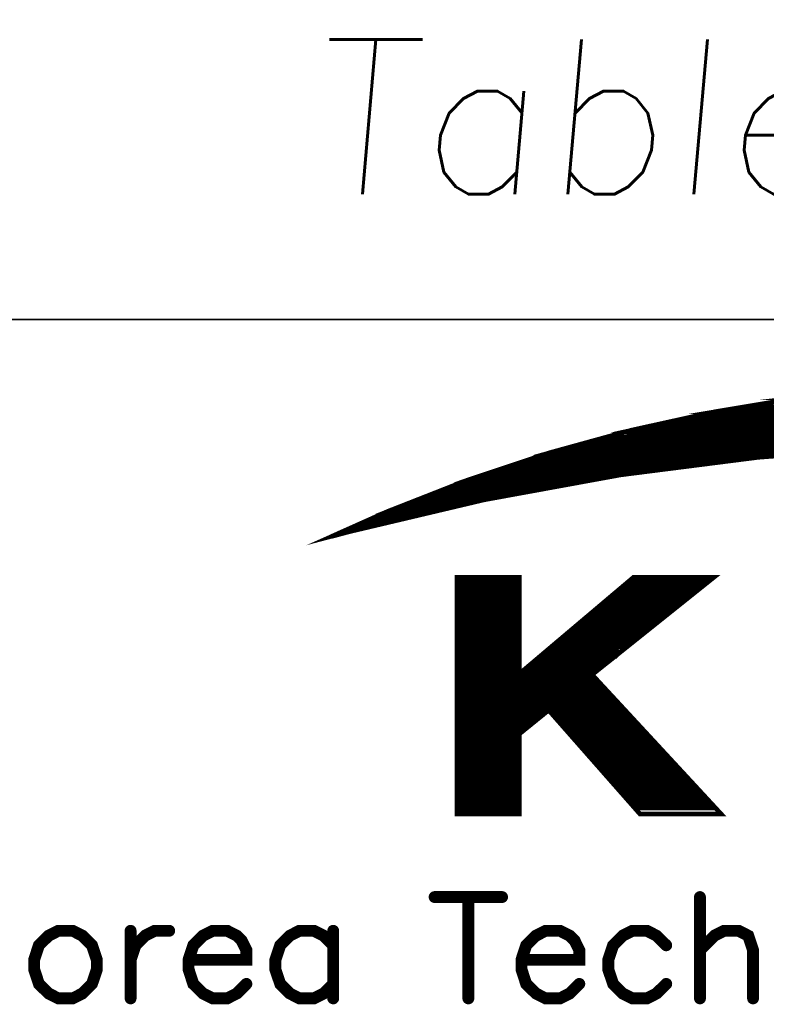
# Model space of a CAD drawing. Header units: millimetres. Extents: x 4497 to 13960, y 12291 to 16372.
# Tile 143 of 217: x 5948 to 5961, y 14625 to 14643. Entities that reach past the tile are written whole.
import ezdxf

# ---------------------------------------------------------------- set-up
doc = ezdxf.new("R2010")
doc.units = ezdxf.units.MM
doc.header["$LTSCALE"] = 0.8
doc.layers.get('0').update_dxf_attribs({"linetype": 'CONTINUOUS', "lineweight": 0})
doc.layers.add('2', color=3, linetype='CONTINUOUS', lineweight=0)
doc.styles.add('GHS', font='romans', dxfattribs={"height": 2, "bigfont": 'whgtxt'})

# ---------------------------------------------------------------- blocks, each defined once
blk = doc.blocks.new('SMOOTH_0$0254')
at = {"const_width": 0.0127}
blk.add_lwpolyline([(-0.00635, 0, 1), (0.00635, 0, 1)], format="xyb", close=True, dxfattribs=at)
blk = doc.blocks.new('SMOOTH_0$064516')
at = {"const_width": 0.0323}
blk.add_lwpolyline([(-0.0161, 0, 1), (0.0161, 0, 1)], format="xyb", close=True, dxfattribs=at)
blk = doc.blocks.new('logo')
at = {"color": 7}
for points, const_width in [([(-3495.641, 5338.044), (-3491.64, 5339.83), (-3485.861, 5342.097), (-3479.97, 5344.064), (-3473.985, 5345.713), (-3467.914, 5347.052), (-3461.791, 5348.074)], 0.338), ([(-3454.81, 5344.51), (-3464.814, 5343.755), (-3474.775, 5342.484), (-3484.65, 5340.681), (-3494.422, 5338.371), (-3495.641, 5338.044)], 0.338), ([(-3470.624, 5346.391), (-3420.251, 5346.391)], 0.338), ([(-3421.603, 5346.729), (-3469.272, 5346.729)], 0.338), ([(-3418.222, 5345.884), (-3472.483, 5345.884)], 0.338), ([(-3476.202, 5344.954), (-3414.588, 5344.954)], 0.338), ([(-3475.526, 5345.207), (-3415.518, 5345.207)], 0.338), ([(-3474.343, 5345.546), (-3416.87, 5345.546)], 0.338), ([(-3478.738, 5344.278), (-3459.298, 5344.278)], 0.338), ([(-3481.273, 5343.517), (-3467.75, 5343.517)], 0.338), ([(-3467.75, 5343.602), (-3467.328, 5343.602)], 0.338), ([(-3483.555, 5342.756), (-3473.836, 5342.756)], 0.338), ([(-3482.71, 5343.01), (-3471.976, 5343.01)], 0.338), ([(-3482.034, 5343.264), (-3469.948, 5343.264)], 0.338), ([(-3473.92, 5342.841), (-3473.159, 5342.841)], 0.338), ([(-3472.061, 5343.095), (-3471.131, 5343.095)], 0.338), ([(-3469.863, 5343.348), (-3469.271, 5343.348)], 0.338), ([(-3484.823, 5342.249), (-3476.625, 5342.249)], 0.338), ([(-3487.189, 5341.404), (-3481.611, 5341.404)], 0.338), ([(-3486.682, 5341.658), (-3480.09, 5341.658)], 0.338), ([(-3486.006, 5341.911), (-3478.738, 5341.911)], 0.338), ([(-3481.611, 5341.489), (-3481.104, 5341.489)], 0.338), ([(-3480.005, 5341.742), (-3479.752, 5341.742)], 0.338), ([(-3488.457, 5340.897), (-3484.485, 5340.897)], 0.338), ([(-3487.866, 5341.151), (-3483.048, 5341.151)], 0.338), ([(-3484.4, 5340.982), (-3483.809, 5340.982)], 0.338), ([(-3483.133, 5341.235), (-3482.541, 5341.235)], 0.338), ([(-3492.683, 5338.869), (-3489.049, 5340.559)], 0.338), ([(-3489.387, 5340.474), (-3491.584, 5339.545)], 0.338), ([(-3491.415, 5339.207), (-3488.626, 5340.559)], 0.338), ([(-3490.401, 5339.46), (-3488.204, 5340.559)], 0.338), ([(-3489.133, 5340.052), (-3488.035, 5340.052)], 0.338), ([(-3488.626, 5340.221), (-3487.02, 5340.221)], 0.338), ([(-3488.373, 5340.474), (-3486.091, 5340.474)], 0.338), ([(-3493.613, 5338.7), (-3491.584, 5339.629)], 0.338), ([(-3486.344, 5335.065), (-3486.344, 5318.162)], 0.338), ([(-3486.091, 5318.077), (-3486.091, 5334.981)], 0.338), ([(-3485.837, 5318.077), (-3485.837, 5334.981)], 0.338), ([(-3485.584, 5318.077), (-3485.584, 5334.981)], 0.338), ([(-3485.33, 5318.077), (-3485.33, 5334.981)], 0.338), ([(-3485.076, 5318.077), (-3485.076, 5334.981)], 0.338), ([(-3484.823, 5318.077), (-3484.823, 5334.981)], 0.338), ([(-3484.062, 5318.077), (-3484.062, 5334.981)], 0.338), ([(-3483.893, 5335.065), (-3483.893, 5317.993)], 0.338), ([(-3483.724, 5318.077), (-3483.724, 5334.981)], 0.338), ([(-3483.471, 5318.077), (-3483.471, 5334.981)], 0.338), ([(-3483.217, 5318.077), (-3483.217, 5334.981)], 0.338), ([(-3482.963, 5318.077), (-3482.963, 5334.981)], 0.338), ([(-3482.71, 5318.077), (-3482.71, 5334.981)], 0.338), ([(-3482.456, 5318.077), (-3482.456, 5334.981)], 0.338), ([(-3484.569, 5317.993), (-3484.569, 5334.896)], 0.338), ([(-3484.316, 5317.993), (-3484.316, 5334.896)], 0.338), ([(-3482.203, 5317.993), (-3482.203, 5334.896)], 0.338), ([(-3474.681, 5334.22), (-3469.187, 5334.22)], 0.338), ([(-3474.427, 5334.474), (-3468.933, 5334.474)], 0.338), ([(-3474.174, 5334.727), (-3468.494, 5334.727)], 0.338), ([(-3475.357, 5333.713), (-3469.863, 5333.713)], 0.338), ([(-3475.103, 5333.967), (-3469.61, 5333.967)], 0.338), ([(-3476.287, 5332.952), (-3470.793, 5332.952)], 0.338), ([(-3475.948, 5333.206), (-3470.455, 5333.206)], 0.338), ([(-3475.61, 5333.459), (-3470.201, 5333.459)], 0.338), ([(-3477.216, 5332.192), (-3471.723, 5332.192)], 0.338), ([(-3476.878, 5332.445), (-3471.469, 5332.445)], 0.338), ([(-3476.54, 5332.699), (-3471.215, 5332.699)], 0.338), ([(-3478.061, 5331.431), (-3472.737, 5331.431)], 0.338), ([(-3477.723, 5331.685), (-3472.399, 5331.685)], 0.338), ([(-3477.47, 5331.938), (-3472.145, 5331.938)], 0.338), ([(-3478.991, 5330.67), (-3473.666, 5330.67)], 0.338), ([(-3478.653, 5330.924), (-3473.413, 5330.924)], 0.338), ([(-3478.399, 5331.177), (-3473.075, 5331.177)], 0.338), ([(-3479.498, 5330.163), (-3474.343, 5330.163)], 0.338), ([(-3479.245, 5330.417), (-3474.005, 5330.417)], 0.338), ([(-3480.428, 5329.403), (-3475.272, 5329.403)], 0.338), ([(-3480.174, 5329.656), (-3474.934, 5329.656), (-3474.934, 5329.572), (-3474.85, 5329.656)], 0.338), ([(-3479.836, 5329.91), (-3474.681, 5329.91)], 0.338), ([(-3481.442, 5328.642), (-3476.202, 5328.642)], 0.338), ([(-3481.104, 5328.895), (-3475.948, 5328.895)], 0.338), ([(-3480.766, 5329.149), (-3475.61, 5329.149)], 0.338), ([(-3482.203, 5327.797), (-3476.709, 5327.797)], 0.338), ([(-3481.696, 5328.388), (-3476.54, 5328.388)], 0.338), ([(-3482.372, 5327.374), (-3476.287, 5327.374)], 0.338), ([(-3482.203, 5327.543), (-3476.456, 5327.543)], 0.338), ([(-3482.203, 5327.205), (-3476.117, 5327.205)], 0.338), ([(-3482.372, 5327.036), (-3476.117, 5327.036)], 0.338), ([(-3482.287, 5326.867), (-3475.864, 5326.867)], 0.338), ([(-3482.287, 5326.529), (-3475.526, 5326.529)], 0.338), ([(-3475.441, 5326.36), (-3482.372, 5326.36)], 0.338), ([(-3482.372, 5326.191), (-3475.272, 5326.191)], 0.338), ([(-3482.287, 5325.937), (-3475.019, 5325.937)], 0.338), ([(-3482.203, 5325.684), (-3474.765, 5325.684)], 0.338), ([(-3482.456, 5325.261), (-3480.428, 5325.261)], 0.338), ([(-3482.287, 5325.092), (-3480.681, 5325.092)], 0.338), ([(-3479.667, 5325.261), (-3474.427, 5325.261)], 0.338), ([(-3479.498, 5325.008), (-3474.174, 5325.008)], 0.338), ([(-3482.372, 5324.247), (-3481.527, 5324.247)], 0.338), ([(-3482.287, 5324.923), (-3480.851, 5324.923)], 0.338), ([(-3482.287, 5324.5), (-3481.273, 5324.5)], 0.338), ([(-3482.203, 5324.754), (-3481.02, 5324.754)], 0.338), ([(-3479.16, 5324.754), (-3473.92, 5324.754)], 0.338), ([(-3478.991, 5324.5), (-3473.666, 5324.5)], 0.338), ([(-3478.738, 5324.247), (-3473.497, 5324.247)], 0.338), ([(-3482.372, 5324.078), (-3481.865, 5324.078)], 0.338), ([(-3478.569, 5323.993), (-3473.244, 5323.993)], 0.338), ([(-3478.399, 5323.74), (-3472.99, 5323.74)], 0.338), ([(-3478.146, 5323.486), (-3472.737, 5323.486)], 0.338), ([(-3477.892, 5323.233), (-3472.483, 5323.233)], 0.338), ([(-3477.723, 5322.979), (-3472.314, 5322.979)], 0.338), ([(-3477.47, 5322.726), (-3472.061, 5322.726)], 0.338), ([(-3477.216, 5322.472), (-3471.807, 5322.472)], 0.338), ([(-3476.963, 5322.218), (-3471.638, 5322.218)], 0.338), ([(-3476.794, 5321.965), (-3471.384, 5321.965)], 0.338), ([(-3476.54, 5321.711), (-3471.131, 5321.711)], 0.338), ([(-3476.371, 5321.458), (-3470.877, 5321.458)], 0.338), ([(-3476.117, 5321.204), (-3470.624, 5321.204)], 0.338), ([(-3475.864, 5320.951), (-3470.37, 5320.951)], 0.338), ([(-3475.695, 5320.697), (-3470.201, 5320.697)], 0.338), ([(-3475.441, 5320.444), (-3469.948, 5320.444)], 0.338), ([(-3475.188, 5320.19), (-3469.694, 5320.19)], 0.338), ([(-3475.019, 5319.936), (-3469.525, 5319.936)], 0.338), ([(-3474.85, 5319.683), (-3469.271, 5319.683)], 0.338), ([(-3474.596, 5319.429), (-3469.018, 5319.429)], 0.338), ([(-3474.258, 5319.176), (-3468.764, 5319.176)], 0.338), ([(-3474.089, 5318.922), (-3468.511, 5318.922)], 0.338), ([(-3473.92, 5318.669), (-3468.257, 5318.669)], 0.338), ([(-3473.666, 5318.415), (-3468.004, 5318.415)], 0.338), ([(-3488.222, 5311.965), (-3483.345, 5311.965)], 0.859), ([(-3485.783, 5311.965), (-3485.783, 5304.641)], 0.859), ([(-3469.038, 5311.965), (-3469.038, 5304.641)], 0.859), ([(-3515.434, 5309.527), (-3516.13, 5309.175), (-3516.834, 5308.479), (-3517.178, 5307.431), (-3517.178, 5306.736), (-3516.834, 5305.688), (-3516.13, 5304.993), (-3515.434, 5304.641), (-3514.387, 5304.641), (-3513.691, 5304.993), (-3512.996, 5305.688), (-3512.644, 5306.736), (-3512.644, 5307.431), (-3512.996, 5308.479), (-3513.691, 5309.175), (-3514.387, 5309.527), (-3515.434, 5309.527)], 0.859), ([(-3510.205, 5307.431), (-3509.853, 5308.479), (-3509.157, 5309.175), (-3508.462, 5309.527), (-3507.414, 5309.527)], 0.859), ([(-3510.205, 5309.527), (-3510.205, 5304.641)], 0.859), ([(-3506.014, 5307.431), (-3501.833, 5307.431), (-3501.833, 5308.127), (-3502.176, 5308.823), (-3502.528, 5309.175), (-3503.224, 5309.527), (-3504.271, 5309.527), (-3504.967, 5309.175), (-3505.671, 5308.479), (-3506.014, 5307.431), (-3506.014, 5306.736), (-3505.671, 5305.688), (-3504.967, 5304.993), (-3504.271, 5304.641), (-3503.224, 5304.641), (-3502.528, 5304.993), (-3501.833, 5305.688)], 0.859), ([(-3495.555, 5308.479), (-3496.251, 5309.175), (-3496.946, 5309.527), (-3497.994, 5309.527), (-3498.69, 5309.175), (-3499.385, 5308.479), (-3499.737, 5307.431), (-3499.737, 5306.736), (-3499.385, 5305.688), (-3498.69, 5304.993), (-3497.994, 5304.641), (-3496.946, 5304.641), (-3496.251, 5304.993), (-3495.555, 5305.688)], 0.859), ([(-3495.555, 5309.527), (-3495.555, 5304.641)], 0.859), ([(-3481.945, 5307.431), (-3477.763, 5307.431), (-3477.763, 5308.127), (-3478.106, 5308.823), (-3478.459, 5309.175), (-3479.154, 5309.527), (-3480.202, 5309.527), (-3480.897, 5309.175), (-3481.601, 5308.479), (-3481.945, 5307.431), (-3481.945, 5306.736), (-3481.601, 5305.688), (-3480.897, 5304.993), (-3480.202, 5304.641), (-3479.154, 5304.641), (-3478.459, 5304.993), (-3477.763, 5305.688)], 0.859), ([(-3471.477, 5308.479), (-3472.181, 5309.175), (-3472.877, 5309.527), (-3473.925, 5309.527), (-3474.62, 5309.175), (-3475.316, 5308.479), (-3475.668, 5307.431), (-3475.668, 5306.736), (-3475.316, 5305.688), (-3474.62, 5304.993), (-3473.925, 5304.641), (-3472.877, 5304.641), (-3472.181, 5304.993), (-3471.477, 5305.688)], 0.859), ([(-3469.038, 5308.127), (-3467.991, 5309.175), (-3467.295, 5309.527), (-3466.248, 5309.527), (-3465.552, 5309.175), (-3465.2, 5308.127), (-3465.2, 5304.641)], 0.859)]:
    blk.add_lwpolyline(points, dxfattribs=dict(at, const_width=const_width))
at = {"color": 7, "const_width": 0.338}
for points in [[(-3465.91, 5347.379), (-3461.851, 5348.057), (-3429.228, 5348.057), (-3424.695, 5347.379)], [(-3461.782, 5348.065), (-3459.73, 5348.297), (-3430.835, 5348.297), (-3429.285, 5348.065)], [(-3472.036, 5346.133), (-3467.922, 5347.044), (-3423.06, 5347.044), (-3418.615, 5346.133)], [(-3467.914, 5347.044), (-3465.91, 5347.379), (-3424.695, 5347.379), (-3423.06, 5347.044)], [(-3477.436, 5344.751), (-3473.976, 5345.704), (-3416.958, 5345.704), (-3413.297, 5344.751)], [(-3473.976, 5345.704), (-3472.036, 5346.133), (-3418.607, 5346.133), (-3416.958, 5345.704)], [(-3479.961, 5344.055), (-3478.278, 5344.519), (-3454.81, 5344.519), (-3460.948, 5344.055)], [(-3478.278, 5344.519), (-3477.436, 5344.751), (-3444.78, 5344.751), (-3454.81, 5344.519)], [(-3484.645, 5342.492), (-3480.843, 5343.763), (-3464.822, 5343.763), (-3474.775, 5342.493)], [(-3480.843, 5343.763), (-3480.817, 5343.772), (-3464.814, 5343.772), (-3464.822, 5343.763)], [(-3480.818, 5343.772), (-3479.97, 5344.055), (-3460.949, 5344.055), (-3464.7, 5343.772)], [(-3464.814, 5343.763), (-3464.814, 5343.772), (-3464.7, 5343.772), (-3464.814, 5343.763)], [(-3489.423, 5340.689), (-3485.861, 5342.089), (-3476.985, 5342.089), (-3484.65, 5340.689)], [(-3485.852, 5342.089), (-3484.645, 5342.492), (-3474.775, 5342.492), (-3476.985, 5342.089)], [(-3491.631, 5339.822), (-3489.423, 5340.689), (-3484.658, 5340.689), (-3488.321, 5339.822)], [(-3494.873, 5338.379), (-3491.631, 5339.822), (-3488.321, 5339.822), (-3494.413, 5338.379)], [(-3495.53, 5338.087), (-3494.422, 5338.379), (-3494.873, 5338.379), (-3495.53, 5338.087)], [(-3486.616, 5328.092), (-3486.616, 5335.065), (-3482.108, 5335.065), (-3482.108, 5328.092)], [(-3482.108, 5328.092), (-3473.856, 5335.065), (-3468.051, 5335.065), (-3476.771, 5328.092)], [(-3486.616, 5328.04), (-3486.616, 5328.092), (-3476.771, 5328.092), (-3476.836, 5328.04)], [(-3486.616, 5325.473), (-3486.616, 5328.04), (-3476.836, 5328.04), (-3474.458, 5325.473)], [(-3486.616, 5323.747), (-3486.616, 5325.473), (-3479.978, 5325.473), (-3482.108, 5323.747)], [(-3473.375, 5317.968), (-3479.978, 5325.473), (-3474.458, 5325.473), (-3467.51, 5317.968)], [(-3486.616, 5317.968), (-3486.616, 5323.747), (-3482.108, 5323.747), (-3482.108, 5317.968)]]:
    blk.add_lwpolyline(points, close=True, dxfattribs=at)
at = {"color": 7, "xscale": 13.31, "yscale": 13.31, "zscale": 13.31}
for name, p in [('SMOOTH_0$0254', (-3467.922, 5347.044)), ('SMOOTH_0$0254', (-3467.914, 5347.052)), ('SMOOTH_0$0254', (-3467.914, 5347.044)), ('SMOOTH_0$0254', (-3465.91, 5347.379)), ('SMOOTH_0$0254', (-3465.91, 5347.379)), ('SMOOTH_0$0254', (-3470.624, 5346.391)), ('SMOOTH_0$0254', (-3469.272, 5346.729)), ('SMOOTH_0$0254', (-3473.985, 5345.713)), ('SMOOTH_0$0254', (-3473.976, 5345.704)), ('SMOOTH_0$0254', (-3473.976, 5345.704)), ('SMOOTH_0$0254', (-3472.483, 5345.884)), ('SMOOTH_0$0254', (-3472.036, 5346.133)), ('SMOOTH_0$0254', (-3472.036, 5346.133)), ('SMOOTH_0$0254', (-3476.202, 5344.954)), ('SMOOTH_0$0254', (-3475.526, 5345.207)), ('SMOOTH_0$0254', (-3474.343, 5345.546)), ('SMOOTH_0$0254', (-3478.738, 5344.278)), ('SMOOTH_0$0254', (-3478.278, 5344.519)), ('SMOOTH_0$0254', (-3478.278, 5344.519)), ('SMOOTH_0$0254', (-3477.436, 5344.751)), ('SMOOTH_0$0254', (-3477.436, 5344.751)), ('SMOOTH_0$0254', (-3481.273, 5343.517)), ('SMOOTH_0$0254', (-3480.843, 5343.763)), ('SMOOTH_0$0254', (-3480.843, 5343.763)), ('SMOOTH_0$0254', (-3480.818, 5343.772)), ('SMOOTH_0$0254', (-3480.817, 5343.772)), ('SMOOTH_0$0254', (-3479.97, 5344.064)), ('SMOOTH_0$0254', (-3479.97, 5344.055)), ('SMOOTH_0$0254', (-3479.961, 5344.055)), ('SMOOTH_0$0254', (-3467.75, 5343.602)), ('SMOOTH_0$0254', (-3467.75, 5343.517)), ('SMOOTH_0$0254', (-3467.328, 5343.602)), ('SMOOTH_0$0254', (-3464.822, 5343.763)), ('SMOOTH_0$0254', (-3464.822, 5343.763)), ('SMOOTH_0$0254', (-3464.814, 5343.772)), ('SMOOTH_0$0254', (-3464.814, 5343.772)), ('SMOOTH_0$0254', (-3464.814, 5343.763)), ('SMOOTH_0$0254', (-3464.814, 5343.763)), ('SMOOTH_0$0254', (-3464.814, 5343.755)), ('SMOOTH_0$0254', (-3464.7, 5343.772)), ('SMOOTH_0$0254', (-3464.7, 5343.772)), ('SMOOTH_0$0254', (-3483.555, 5342.756)), ('SMOOTH_0$0254', (-3482.71, 5343.01)), ('SMOOTH_0$0254', (-3482.034, 5343.264)), ('SMOOTH_0$0254', (-3473.92, 5342.841)), ('SMOOTH_0$0254', (-3473.836, 5342.756)), ('SMOOTH_0$0254', (-3473.159, 5342.841)), ('SMOOTH_0$0254', (-3472.061, 5343.095)), ('SMOOTH_0$0254', (-3471.976, 5343.01)), ('SMOOTH_0$0254', (-3471.131, 5343.095)), ('SMOOTH_0$0254', (-3469.948, 5343.264)), ('SMOOTH_0$0254', (-3469.863, 5343.348)), ('SMOOTH_0$0254', (-3469.271, 5343.348)), ('SMOOTH_0$0254', (-3485.861, 5342.097)), ('SMOOTH_0$0254', (-3485.861, 5342.089)), ('SMOOTH_0$0254', (-3485.852, 5342.089)), ('SMOOTH_0$0254', (-3484.823, 5342.249)), ('SMOOTH_0$0254', (-3484.645, 5342.492)), ('SMOOTH_0$0254', (-3484.645, 5342.492)), ('SMOOTH_0$0254', (-3476.985, 5342.089)), ('SMOOTH_0$0254', (-3476.985, 5342.089)), ('SMOOTH_0$0254', (-3476.625, 5342.249)), ('SMOOTH_0$0254', (-3474.775, 5342.493)), ('SMOOTH_0$0254', (-3474.775, 5342.492)), ('SMOOTH_0$0254', (-3474.775, 5342.484)), ('SMOOTH_0$0254', (-3487.189, 5341.404)), ('SMOOTH_0$0254', (-3486.682, 5341.658)), ('SMOOTH_0$0254', (-3486.006, 5341.911)), ('SMOOTH_0$0254', (-3481.611, 5341.489)), ('SMOOTH_0$0254', (-3481.611, 5341.404)), ('SMOOTH_0$0254', (-3481.104, 5341.489)), ('SMOOTH_0$0254', (-3480.09, 5341.658)), ('SMOOTH_0$0254', (-3480.005, 5341.742)), ('SMOOTH_0$0254', (-3479.752, 5341.742)), ('SMOOTH_0$0254', (-3478.738, 5341.911)), ('SMOOTH_0$0254', (-3489.423, 5340.689)), ('SMOOTH_0$0254', (-3489.423, 5340.689)), ('SMOOTH_0$0254', (-3488.457, 5340.897)), ('SMOOTH_0$0254', (-3487.866, 5341.151)), ('SMOOTH_0$0254', (-3484.658, 5340.689)), ('SMOOTH_0$0254', (-3484.65, 5340.689)), ('SMOOTH_0$0254', (-3484.65, 5340.681)), ('SMOOTH_0$0254', (-3484.485, 5340.897)), ('SMOOTH_0$0254', (-3484.4, 5340.982)), ('SMOOTH_0$0254', (-3483.809, 5340.982)), ('SMOOTH_0$0254', (-3483.133, 5341.235)), ('SMOOTH_0$0254', (-3483.048, 5341.151)), ('SMOOTH_0$0254', (-3482.541, 5341.235)), ('SMOOTH_0$0254', (-3489.387, 5340.474)), ('SMOOTH_0$0254', (-3489.133, 5340.052)), ('SMOOTH_0$0254', (-3489.049, 5340.559)), ('SMOOTH_0$0254', (-3488.626, 5340.559)), ('SMOOTH_0$0254', (-3488.626, 5340.221)), ('SMOOTH_0$0254', (-3488.373, 5340.474)), ('SMOOTH_0$0254', (-3488.204, 5340.559)), ('SMOOTH_0$0254', (-3488.035, 5340.052)), ('SMOOTH_0$0254', (-3487.02, 5340.221)), ('SMOOTH_0$0254', (-3486.091, 5340.474)), ('SMOOTH_0$0254', (-3491.64, 5339.83)), ('SMOOTH_0$0254', (-3491.631, 5339.822)), ('SMOOTH_0$0254', (-3491.631, 5339.822)), ('SMOOTH_0$0254', (-3491.584, 5339.629)), ('SMOOTH_0$0254', (-3491.584, 5339.545)), ('SMOOTH_0$0254', (-3491.415, 5339.207)), ('SMOOTH_0$0254', (-3490.401, 5339.46)), ('SMOOTH_0$0254', (-3488.321, 5339.822)), ('SMOOTH_0$0254', (-3488.321, 5339.822)), ('SMOOTH_0$0254', (-3493.613, 5338.7)), ('SMOOTH_0$0254', (-3492.683, 5338.869)), ('SMOOTH_0$0254', (-3495.641, 5338.044)), ('SMOOTH_0$0254', (-3495.641, 5338.044)), ('SMOOTH_0$0254', (-3495.53, 5338.087)), ('SMOOTH_0$0254', (-3495.53, 5338.087)), ('SMOOTH_0$0254', (-3494.873, 5338.379)), ('SMOOTH_0$0254', (-3494.873, 5338.379)), ('SMOOTH_0$0254', (-3494.422, 5338.379)), ('SMOOTH_0$0254', (-3494.422, 5338.371)), ('SMOOTH_0$0254', (-3494.413, 5338.379)), ('SMOOTH_0$0254', (-3486.616, 5335.065)), ('SMOOTH_0$0254', (-3486.344, 5335.065)), ('SMOOTH_0$0254', (-3486.091, 5334.981)), ('SMOOTH_0$0254', (-3485.837, 5334.981)), ('SMOOTH_0$0254', (-3485.584, 5334.981)), ('SMOOTH_0$0254', (-3485.33, 5334.981)), ('SMOOTH_0$0254', (-3485.076, 5334.981)), ('SMOOTH_0$0254', (-3484.823, 5334.981)), ('SMOOTH_0$0254', (-3484.062, 5334.981)), ('SMOOTH_0$0254', (-3483.893, 5335.065)), ('SMOOTH_0$0254', (-3483.724, 5334.981)), ('SMOOTH_0$0254', (-3483.471, 5334.981)), ('SMOOTH_0$0254', (-3483.217, 5334.981)), ('SMOOTH_0$0254', (-3482.963, 5334.981)), ('SMOOTH_0$0254', (-3482.71, 5334.981)), ('SMOOTH_0$0254', (-3482.456, 5334.981)), ('SMOOTH_0$0254', (-3482.108, 5335.065)), ('SMOOTH_0$0254', (-3473.856, 5335.065)), ('SMOOTH_0$0254', (-3468.051, 5335.065)), ('SMOOTH_0$0254', (-3484.569, 5334.896)), ('SMOOTH_0$0254', (-3484.316, 5334.896)), ('SMOOTH_0$0254', (-3482.203, 5334.896)), ('SMOOTH_0$0254', (-3474.681, 5334.22)), ('SMOOTH_0$0254', (-3474.427, 5334.474)), ('SMOOTH_0$0254', (-3474.174, 5334.727)), ('SMOOTH_0$0254', (-3469.187, 5334.22)), ('SMOOTH_0$0254', (-3468.933, 5334.474)), ('SMOOTH_0$0254', (-3468.494, 5334.727)), ('SMOOTH_0$0254', (-3475.357, 5333.713)), ('SMOOTH_0$0254', (-3475.103, 5333.967)), ('SMOOTH_0$0254', (-3469.863, 5333.713)), ('SMOOTH_0$0254', (-3469.61, 5333.967)), ('SMOOTH_0$0254', (-3476.287, 5332.952)), ('SMOOTH_0$0254', (-3475.948, 5333.206)), ('SMOOTH_0$0254', (-3475.61, 5333.459)), ('SMOOTH_0$0254', (-3470.793, 5332.952)), ('SMOOTH_0$0254', (-3470.455, 5333.206)), ('SMOOTH_0$0254', (-3470.201, 5333.459)), ('SMOOTH_0$0254', (-3477.216, 5332.192)), ('SMOOTH_0$0254', (-3476.878, 5332.445)), ('SMOOTH_0$0254', (-3476.54, 5332.699)), ('SMOOTH_0$0254', (-3471.723, 5332.192)), ('SMOOTH_0$0254', (-3471.469, 5332.445)), ('SMOOTH_0$0254', (-3471.215, 5332.699)), ('SMOOTH_0$0254', (-3478.061, 5331.431)), ('SMOOTH_0$0254', (-3477.723, 5331.685)), ('SMOOTH_0$0254', (-3477.47, 5331.938)), ('SMOOTH_0$0254', (-3472.737, 5331.431)), ('SMOOTH_0$0254', (-3472.399, 5331.685)), ('SMOOTH_0$0254', (-3472.145, 5331.938)), ('SMOOTH_0$0254', (-3478.991, 5330.67)), ('SMOOTH_0$0254', (-3478.653, 5330.924)), ('SMOOTH_0$0254', (-3478.399, 5331.177)), ('SMOOTH_0$0254', (-3473.666, 5330.67)), ('SMOOTH_0$0254', (-3473.413, 5330.924)), ('SMOOTH_0$0254', (-3473.075, 5331.177)), ('SMOOTH_0$0254', (-3479.498, 5330.163)), ('SMOOTH_0$0254', (-3479.245, 5330.417)), ('SMOOTH_0$0254', (-3474.343, 5330.163)), ('SMOOTH_0$0254', (-3474.005, 5330.417)), ('SMOOTH_0$0254', (-3480.428, 5329.403)), ('SMOOTH_0$0254', (-3480.174, 5329.656)), ('SMOOTH_0$0254', (-3479.836, 5329.91)), ('SMOOTH_0$0254', (-3475.272, 5329.403)), ('SMOOTH_0$0254', (-3474.934, 5329.656)), ('SMOOTH_0$0254', (-3474.934, 5329.572)), ('SMOOTH_0$0254', (-3474.85, 5329.656)), ('SMOOTH_0$0254', (-3474.681, 5329.91)), ('SMOOTH_0$0254', (-3481.442, 5328.642)), ('SMOOTH_0$0254', (-3481.104, 5328.895)), ('SMOOTH_0$0254', (-3480.766, 5329.149)), ('SMOOTH_0$0254', (-3476.202, 5328.642)), ('SMOOTH_0$0254', (-3475.948, 5328.895)), ('SMOOTH_0$0254', (-3475.61, 5329.149)), ('SMOOTH_0$0254', (-3486.616, 5328.092)), ('SMOOTH_0$0254', (-3486.616, 5328.092)), ('SMOOTH_0$0254', (-3486.616, 5328.04)), ('SMOOTH_0$0254', (-3486.616, 5328.04)), ('SMOOTH_0$0254', (-3482.203, 5327.797)), ('SMOOTH_0$0254', (-3482.108, 5328.092)), ('SMOOTH_0$0254', (-3482.108, 5328.092)), ('SMOOTH_0$0254', (-3481.696, 5328.388)), ('SMOOTH_0$0254', (-3476.836, 5328.04)), ('SMOOTH_0$0254', (-3476.836, 5328.04)), ('SMOOTH_0$0254', (-3476.771, 5328.092)), ('SMOOTH_0$0254', (-3476.771, 5328.092)), ('SMOOTH_0$0254', (-3476.709, 5327.797)), ('SMOOTH_0$0254', (-3476.54, 5328.388)), ('SMOOTH_0$0254', (-3482.372, 5327.374)), ('SMOOTH_0$0254', (-3482.203, 5327.543)), ('SMOOTH_0$0254', (-3482.203, 5327.205)), ('SMOOTH_0$0254', (-3476.456, 5327.543)), ('SMOOTH_0$0254', (-3476.287, 5327.374)), ('SMOOTH_0$0254', (-3476.117, 5327.205)), ('SMOOTH_0$0254', (-3482.372, 5327.036)), ('SMOOTH_0$0254', (-3482.287, 5326.867)), ('SMOOTH_0$0254', (-3482.287, 5326.529)), ('SMOOTH_0$0254', (-3476.117, 5327.036)), ('SMOOTH_0$0254', (-3475.864, 5326.867)), ('SMOOTH_0$0254', (-3475.526, 5326.529)), ('SMOOTH_0$0254', (-3482.372, 5326.36)), ('SMOOTH_0$0254', (-3482.372, 5326.191)), ('SMOOTH_0$0254', (-3482.287, 5325.937)), ('SMOOTH_0$0254', (-3482.203, 5325.684)), ('SMOOTH_0$0254', (-3475.441, 5326.36)), ('SMOOTH_0$0254', (-3475.272, 5326.191)), ('SMOOTH_0$0254', (-3475.019, 5325.937)), ('SMOOTH_0$0254', (-3474.765, 5325.684)), ('SMOOTH_0$0254', (-3486.616, 5325.473)), ('SMOOTH_0$0254', (-3486.616, 5325.473)), ('SMOOTH_0$0254', (-3482.456, 5325.261)), ('SMOOTH_0$0254', (-3482.287, 5325.092)), ('SMOOTH_0$0254', (-3480.681, 5325.092)), ('SMOOTH_0$0254', (-3480.428, 5325.261)), ('SMOOTH_0$0254', (-3479.978, 5325.473)), ('SMOOTH_0$0254', (-3479.978, 5325.473)), ('SMOOTH_0$0254', (-3479.667, 5325.261)), ('SMOOTH_0$0254', (-3479.498, 5325.008)), ('SMOOTH_0$0254', (-3474.458, 5325.473)), ('SMOOTH_0$0254', (-3474.458, 5325.473)), ('SMOOTH_0$0254', (-3474.427, 5325.261)), ('SMOOTH_0$0254', (-3474.174, 5325.008)), ('SMOOTH_0$0254', (-3482.372, 5324.247)), ('SMOOTH_0$0254', (-3482.287, 5324.923)), ('SMOOTH_0$0254', (-3482.287, 5324.5)), ('SMOOTH_0$0254', (-3482.203, 5324.754)), ('SMOOTH_0$0254', (-3481.527, 5324.247)), ('SMOOTH_0$0254', (-3481.273, 5324.5)), ('SMOOTH_0$0254', (-3481.02, 5324.754)), ('SMOOTH_0$0254', (-3480.851, 5324.923)), ('SMOOTH_0$0254', (-3479.16, 5324.754)), ('SMOOTH_0$0254', (-3478.991, 5324.5)), ('SMOOTH_0$0254', (-3478.738, 5324.247)), ('SMOOTH_0$0254', (-3473.92, 5324.754)), ('SMOOTH_0$0254', (-3473.666, 5324.5)), ('SMOOTH_0$0254', (-3473.497, 5324.247)), ('SMOOTH_0$0254', (-3486.616, 5323.747)), ('SMOOTH_0$0254', (-3486.616, 5323.747)), ('SMOOTH_0$0254', (-3482.372, 5324.078)), ('SMOOTH_0$0254', (-3482.108, 5323.747)), ('SMOOTH_0$0254', (-3482.108, 5323.747)), ('SMOOTH_0$0254', (-3481.865, 5324.078)), ('SMOOTH_0$0254', (-3478.569, 5323.993)), ('SMOOTH_0$0254', (-3478.399, 5323.74)), ('SMOOTH_0$0254', (-3473.244, 5323.993)), ('SMOOTH_0$0254', (-3472.99, 5323.74)), ('SMOOTH_0$0254', (-3478.146, 5323.486)), ('SMOOTH_0$0254', (-3477.892, 5323.233)), ('SMOOTH_0$0254', (-3477.723, 5322.979)), ('SMOOTH_0$0254', (-3472.737, 5323.486)), ('SMOOTH_0$0254', (-3472.483, 5323.233)), ('SMOOTH_0$0254', (-3472.314, 5322.979)), ('SMOOTH_0$0254', (-3477.47, 5322.726)), ('SMOOTH_0$0254', (-3477.216, 5322.472)), ('SMOOTH_0$0254', (-3476.963, 5322.218)), ('SMOOTH_0$0254', (-3472.061, 5322.726)), ('SMOOTH_0$0254', (-3471.807, 5322.472)), ('SMOOTH_0$0254', (-3471.638, 5322.218)), ('SMOOTH_0$0254', (-3476.794, 5321.965)), ('SMOOTH_0$0254', (-3476.54, 5321.711)), ('SMOOTH_0$0254', (-3476.371, 5321.458)), ('SMOOTH_0$0254', (-3471.384, 5321.965)), ('SMOOTH_0$0254', (-3471.131, 5321.711)), ('SMOOTH_0$0254', (-3470.877, 5321.458)), ('SMOOTH_0$0254', (-3476.117, 5321.204)), ('SMOOTH_0$0254', (-3475.864, 5320.951)), ('SMOOTH_0$0254', (-3475.695, 5320.697)), ('SMOOTH_0$0254', (-3470.624, 5321.204)), ('SMOOTH_0$0254', (-3470.37, 5320.951)), ('SMOOTH_0$0254', (-3470.201, 5320.697)), ('SMOOTH_0$0254', (-3475.441, 5320.444)), ('SMOOTH_0$0254', (-3475.188, 5320.19)), ('SMOOTH_0$0254', (-3469.948, 5320.444)), ('SMOOTH_0$0254', (-3469.694, 5320.19)), ('SMOOTH_0$0254', (-3475.019, 5319.936)), ('SMOOTH_0$0254', (-3474.85, 5319.683)), ('SMOOTH_0$0254', (-3474.596, 5319.429)), ('SMOOTH_0$0254', (-3469.525, 5319.936)), ('SMOOTH_0$0254', (-3469.271, 5319.683)), ('SMOOTH_0$0254', (-3469.018, 5319.429)), ('SMOOTH_0$0254', (-3474.258, 5319.176)), ('SMOOTH_0$0254', (-3474.089, 5318.922)), ('SMOOTH_0$0254', (-3473.92, 5318.669)), ('SMOOTH_0$0254', (-3468.764, 5319.176)), ('SMOOTH_0$0254', (-3468.511, 5318.922)), ('SMOOTH_0$0254', (-3468.257, 5318.669)), ('SMOOTH_0$0254', (-3486.616, 5317.968)), ('SMOOTH_0$0254', (-3486.344, 5318.162)), ('SMOOTH_0$0254', (-3486.091, 5318.077)), ('SMOOTH_0$0254', (-3485.837, 5318.077)), ('SMOOTH_0$0254', (-3485.584, 5318.077)), ('SMOOTH_0$0254', (-3485.33, 5318.077)), ('SMOOTH_0$0254', (-3485.076, 5318.077)), ('SMOOTH_0$0254', (-3484.823, 5318.077)), ('SMOOTH_0$0254', (-3484.569, 5317.993)), ('SMOOTH_0$0254', (-3484.316, 5317.993)), ('SMOOTH_0$0254', (-3484.062, 5318.077)), ('SMOOTH_0$0254', (-3483.893, 5317.993)), ('SMOOTH_0$0254', (-3483.724, 5318.077)), ('SMOOTH_0$0254', (-3483.471, 5318.077)), ('SMOOTH_0$0254', (-3483.217, 5318.077)), ('SMOOTH_0$0254', (-3482.963, 5318.077)), ('SMOOTH_0$0254', (-3482.71, 5318.077)), ('SMOOTH_0$0254', (-3482.456, 5318.077)), ('SMOOTH_0$0254', (-3482.203, 5317.993)), ('SMOOTH_0$0254', (-3482.108, 5317.968)), ('SMOOTH_0$0254', (-3473.666, 5318.415)), ('SMOOTH_0$0254', (-3473.375, 5317.968)), ('SMOOTH_0$0254', (-3468.004, 5318.415)), ('SMOOTH_0$0254', (-3467.51, 5317.968)), ('SMOOTH_0$064516', (-3488.222, 5311.965)), ('SMOOTH_0$064516', (-3485.783, 5311.965)), ('SMOOTH_0$064516', (-3483.345, 5311.965)), ('SMOOTH_0$064516', (-3469.038, 5311.965)), ('SMOOTH_0$064516', (-3516.13, 5309.175)), ('SMOOTH_0$064516', (-3515.434, 5309.527)), ('SMOOTH_0$064516', (-3515.434, 5309.527)), ('SMOOTH_0$064516', (-3514.387, 5309.527)), ('SMOOTH_0$064516', (-3513.691, 5309.175)), ('SMOOTH_0$064516', (-3510.205, 5309.527)), ('SMOOTH_0$064516', (-3509.157, 5309.175)), ('SMOOTH_0$064516', (-3508.462, 5309.527)), ('SMOOTH_0$064516', (-3507.414, 5309.527)), ('SMOOTH_0$064516', (-3504.967, 5309.175)), ('SMOOTH_0$064516', (-3504.271, 5309.527)), ('SMOOTH_0$064516', (-3503.224, 5309.527)), ('SMOOTH_0$064516', (-3502.528, 5309.175)), ('SMOOTH_0$064516', (-3498.69, 5309.175)), ('SMOOTH_0$064516', (-3497.994, 5309.527)), ('SMOOTH_0$064516', (-3496.946, 5309.527)), ('SMOOTH_0$064516', (-3496.251, 5309.175)), ('SMOOTH_0$064516', (-3495.555, 5309.527)), ('SMOOTH_0$064516', (-3480.897, 5309.175)), ('SMOOTH_0$064516', (-3480.202, 5309.527)), ('SMOOTH_0$064516', (-3479.154, 5309.527)), ('SMOOTH_0$064516', (-3478.459, 5309.175)), ('SMOOTH_0$064516', (-3474.62, 5309.175)), ('SMOOTH_0$064516', (-3473.925, 5309.527)), ('SMOOTH_0$064516', (-3472.877, 5309.527)), ('SMOOTH_0$064516', (-3472.181, 5309.175)), ('SMOOTH_0$064516', (-3467.991, 5309.175)), ('SMOOTH_0$064516', (-3467.295, 5309.527)), ('SMOOTH_0$064516', (-3466.248, 5309.527)), ('SMOOTH_0$064516', (-3465.552, 5309.175)), ('SMOOTH_0$064516', (-3516.834, 5308.479)), ('SMOOTH_0$064516', (-3512.996, 5308.479)), ('SMOOTH_0$064516', (-3509.853, 5308.479)), ('SMOOTH_0$064516', (-3505.671, 5308.479)), ('SMOOTH_0$064516', (-3502.176, 5308.823)), ('SMOOTH_0$064516', (-3499.385, 5308.479)), ('SMOOTH_0$064516', (-3495.555, 5308.479)), ('SMOOTH_0$064516', (-3481.601, 5308.479)), ('SMOOTH_0$064516', (-3478.106, 5308.823)), ('SMOOTH_0$064516', (-3475.316, 5308.479)), ('SMOOTH_0$064516', (-3471.477, 5308.479)), ('SMOOTH_0$064516', (-3501.833, 5308.127)), ('SMOOTH_0$064516', (-3477.763, 5308.127)), ('SMOOTH_0$064516', (-3469.038, 5308.127)), ('SMOOTH_0$064516', (-3465.2, 5308.127)), ('SMOOTH_0$064516', (-3517.178, 5307.431)), ('SMOOTH_0$064516', (-3512.644, 5307.431)), ('SMOOTH_0$064516', (-3510.205, 5307.431)), ('SMOOTH_0$064516', (-3506.014, 5307.431)), ('SMOOTH_0$064516', (-3506.014, 5307.431)), ('SMOOTH_0$064516', (-3501.833, 5307.431)), ('SMOOTH_0$064516', (-3499.737, 5307.431)), ('SMOOTH_0$064516', (-3481.945, 5307.431)), ('SMOOTH_0$064516', (-3481.945, 5307.431)), ('SMOOTH_0$064516', (-3477.763, 5307.431)), ('SMOOTH_0$064516', (-3475.668, 5307.431)), ('SMOOTH_0$064516', (-3517.178, 5306.736)), ('SMOOTH_0$064516', (-3512.644, 5306.736)), ('SMOOTH_0$064516', (-3506.014, 5306.736)), ('SMOOTH_0$064516', (-3499.737, 5306.736)), ('SMOOTH_0$064516', (-3481.945, 5306.736)), ('SMOOTH_0$064516', (-3475.668, 5306.736)), ('SMOOTH_0$064516', (-3516.834, 5305.688)), ('SMOOTH_0$064516', (-3512.996, 5305.688)), ('SMOOTH_0$064516', (-3505.671, 5305.688)), ('SMOOTH_0$064516', (-3501.833, 5305.688)), ('SMOOTH_0$064516', (-3499.385, 5305.688)), ('SMOOTH_0$064516', (-3495.555, 5305.688)), ('SMOOTH_0$064516', (-3481.601, 5305.688)), ('SMOOTH_0$064516', (-3477.763, 5305.688)), ('SMOOTH_0$064516', (-3475.316, 5305.688)), ('SMOOTH_0$064516', (-3471.477, 5305.688)), ('SMOOTH_0$064516', (-3516.13, 5304.993)), ('SMOOTH_0$064516', (-3513.691, 5304.993)), ('SMOOTH_0$064516', (-3504.967, 5304.993)), ('SMOOTH_0$064516', (-3502.528, 5304.993)), ('SMOOTH_0$064516', (-3498.69, 5304.993)), ('SMOOTH_0$064516', (-3496.251, 5304.993)), ('SMOOTH_0$064516', (-3480.897, 5304.993)), ('SMOOTH_0$064516', (-3478.459, 5304.993)), ('SMOOTH_0$064516', (-3474.62, 5304.993)), ('SMOOTH_0$064516', (-3472.181, 5304.993)), ('SMOOTH_0$064516', (-3515.434, 5304.641)), ('SMOOTH_0$064516', (-3514.387, 5304.641)), ('SMOOTH_0$064516', (-3510.205, 5304.641)), ('SMOOTH_0$064516', (-3504.271, 5304.641)), ('SMOOTH_0$064516', (-3503.224, 5304.641)), ('SMOOTH_0$064516', (-3497.994, 5304.641)), ('SMOOTH_0$064516', (-3496.946, 5304.641)), ('SMOOTH_0$064516', (-3495.555, 5304.641)), ('SMOOTH_0$064516', (-3485.783, 5304.641)), ('SMOOTH_0$064516', (-3480.202, 5304.641)), ('SMOOTH_0$064516', (-3479.154, 5304.641)), ('SMOOTH_0$064516', (-3473.925, 5304.641)), ('SMOOTH_0$064516', (-3472.877, 5304.641)), ('SMOOTH_0$064516', (-3469.038, 5304.641)), ('SMOOTH_0$064516', (-3465.2, 5304.641))]:
    blk.add_blockref(name, p, dxfattribs=at)

msp = doc.modelspace()

# ---------------------------------------------------------------- linework, layer by layer
at = {"color": 7, "linetype": 'Continuous', "lineweight": 35}
msp.add_line((5928.578, 14637.566), (6004.037, 14637.566), dxfattribs=at)

# ---------------------------------------------------------------- block references
at = {"color": 3, "linetype": 'Continuous', "xscale": 0.2477402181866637, "yscale": 0.2477402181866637, "zscale": 0.2477402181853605}
msp.add_blockref('logo', (6819.482, 13311.235), dxfattribs=at)

# ---------------------------------------------------------------- texts
at = {"layer": '2', "style": 'GHS', "oblique": 5}
msp.add_text('Table A - 정면도 기준', height=2.77095, dxfattribs=at).set_placement((5953.066, 14639.808))

doc.saveas('drawing.dxf')
